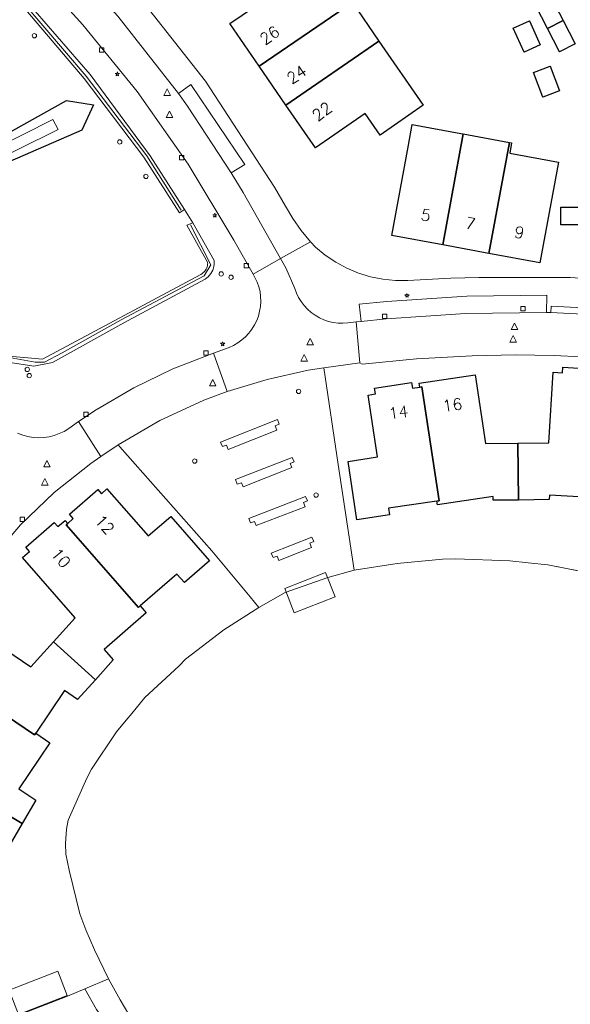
# Model space of a CAD drawing. Header units: metres. Extents: x 105376 to 107446, y 444190 to 447356.
# Tile 44 of 90: x 106998 to 107062, y 446053 to 446166. Entities that reach past the tile are written whole.
import ezdxf
from ezdxf.enums import TextEntityAlignment as Align

# ---------------------------------------------------------------- set-up
doc = ezdxf.new("R2010")
doc.units = ezdxf.units.M
doc.header["$MEASUREMENT"] = 0
for name, color, linetype, lineweight in [('begroeid terreindeel kenmerkpunt', 3, 'Continuous', 0), ('huisnummerreeks BGT', 7, 'Continuous', 0), ('kunstwerkdeel plus 1 vlak', 4, 'Continuous', 0), ('onbegroeid terreindeel vlak', 5, 'Continuous', 0), ('ondersteunend waterdeel vlak', 4, 'Continuous', 0), ('pand vlak gecombineerd BAG en BGT', 1, 'Continuous', 30), ('s_boom', 7, 'Continuous', 0), ('s_lantaarnpaal_lichtmast', 7, 'Continuous', 0), ('s_rioolput', 7, 'Continuous', 0), ('s_speelwerktuig groot', 62, 'Continuous', 30), ('s_straatkolk_trottoirkolk', 7, 'Continuous', 0), ('s_verkeersbordpaal', 7, 'Continuous', 0), ('scheiding lijn', 7, 'Continuous', 0), ('scheiding lijn - uitbreiding populatie', 7, 'Continuous', 0), ('vegetatieobject lijn', 5, 'Continuous', 0), ('waterdeel vlak', 4, 'Continuous', 0), ('wegdeel vlak', 2, 'Continuous', 0)]:
    doc.layers.add(name, color=color, linetype=linetype, lineweight=lineweight)
doc.styles.get("Standard").update_dxf_attribs({"font": 'romans.shx'})

msp = doc.modelspace()

# ---------------------------------------------------------------- linework, layer by layer
at = {"layer": 'begroeid terreindeel kenmerkpunt', "flags": 128}
for points in [[(106999.04, 446173), (107005.66, 446165.67), (107011.87, 446158), (107017.73, 446149.64), (107023.01, 446140.9), (107025.2, 446137.01), (107025.69, 446136.1), (107025.87, 446135.56), (107026, 446135.01), (107026.07, 446134.44), (107026.09, 446133.88), (107026.06, 446133.31), (107025.96, 446132.75), (107025.82, 446132.2), (107025.62, 446131.67), (107025.37, 446131.17), (107025.07, 446130.68), (107024.72, 446130.23), (107024.33, 446129.82), (107023.91, 446129.45), (107023.44, 446129.12), (107022.95, 446128.83), (107022.44, 446128.6), (107020.64, 446127.95), (107015.99, 446126.13), (107011.49, 446123.95), (107007.18, 446121.42), (107005.15, 446120.07), (107004.02, 446119.27), (107003.49, 446118.95), (107002.94, 446118.69), (107002.36, 446118.48), (107001.77, 446118.33), (107001.16, 446118.24), (107000.55, 446118.22), (106999.93, 446118.25), (106999.33, 446118.35), (106998.74, 446118.51), (106998.16, 446118.73)], [(106997.3, 446126.87), (107000.01, 446126.43), (107002.18, 446126.86), (107010.36, 446131.43), (107019.7, 446136.43), (107019.88, 446136.57), (107020.05, 446136.72), (107020.21, 446136.89), (107020.35, 446137.07), (107020.47, 446137.26), (107020.57, 446137.47), (107020.64, 446137.68), (107020.7, 446137.91), (107020.74, 446138.13), (107020.75, 446138.36), (107020.74, 446138.59), (107018.27, 446142.92), (107017.32, 446144.45), (107013.39, 446150.61), (107006.5, 446159.94), (106998.92, 446168.73)], [(106998.92, 446168.73), (107006.5, 446159.94), (107013.39, 446150.61), (107017.32, 446144.45), (107016.74, 446144.05), (107012.66, 446150.44), (107005.8, 446159.49), (106998.45, 446168.14)], [(106998.92, 446168.73), (107006.5, 446159.94), (107013.39, 446150.61), (107017.32, 446144.45), (107016.74, 446144.05), (107012.66, 446150.44), (107005.8, 446159.49), (106998.45, 446168.14)], [(106998.45, 446168.14), (107005.8, 446159.49), (107012.66, 446150.44), (107016.74, 446144.05), (107017.32, 446144.45), (107018.27, 446142.92), (107017.61, 446142.64), (107019.99, 446138.31), (107019.98, 446138.16), (107019.96, 446138.01), (107019.93, 446137.87), (107019.88, 446137.73), (107019.81, 446137.6), (107019.74, 446137.48), (107019.65, 446137.36), (107019.55, 446137.25), (107019.45, 446137.15), (107019.33, 446137.06), (107019.21, 446136.99), (107001.02, 446127.26), (106997.18, 446127.59)], [(106997.18, 446127.59), (107001.02, 446127.26), (107019.21, 446136.99), (107019.33, 446137.06), (107019.45, 446137.15), (107019.55, 446137.25), (107019.65, 446137.36), (107019.74, 446137.48), (107019.81, 446137.6), (107019.88, 446137.73), (107019.93, 446137.87), (107019.96, 446138.01), (107019.98, 446138.16), (107019.99, 446138.31), (107017.61, 446142.64), (107018.27, 446142.92), (107020.74, 446138.59), (107020.75, 446138.36), (107020.74, 446138.13), (107020.7, 446137.91), (107020.64, 446137.68), (107020.57, 446137.47), (107020.47, 446137.26), (107020.35, 446137.07), (107020.21, 446136.89), (107020.05, 446136.72), (107019.88, 446136.57), (107019.7, 446136.43), (107010.36, 446131.43), (107002.18, 446126.86), (107000.01, 446126.43), (106997.3, 446126.87)], [(106997.18, 446127.59), (107001.02, 446127.26), (107019.21, 446136.99), (107019.33, 446137.06), (107019.45, 446137.15), (107019.55, 446137.25), (107019.65, 446137.36), (107019.74, 446137.48), (107019.81, 446137.6), (107019.88, 446137.73), (107019.93, 446137.87), (107019.96, 446138.01), (107019.98, 446138.16), (107019.99, 446138.31), (107017.61, 446142.64), (107018.27, 446142.92), (107020.74, 446138.59), (107020.75, 446138.36), (107020.74, 446138.13), (107020.7, 446137.91), (107020.64, 446137.68), (107020.57, 446137.47), (107020.47, 446137.26), (107020.35, 446137.07), (107020.21, 446136.89), (107020.05, 446136.72), (107019.88, 446136.57), (107019.7, 446136.43), (107010.36, 446131.43), (107002.18, 446126.86), (107000.01, 446126.43), (106997.3, 446126.87)]]:
    msp.add_lwpolyline(points, dxfattribs=at)
for points in [[(106989.11, 446146.84), (107002.82, 446153.62), (107002.2, 446154.78), (106988.69, 446147.97), (106987.19, 446147.7), (106986.98, 446147.08), (106987.41, 446146.23), (106987.84, 446145.87), (106988.6, 446146.21)], [(107022.22, 446123.52), (107026.84, 446124.91), (107031.54, 446125.99), (107033.35, 446126.25), (107034.99, 446115.15), (107036.82, 446102.99), (107033.78, 446102.15), (107028.9, 446100.42), (107025.88, 446098.7), (107024.88, 446099.92), (107020.48, 446105.22), (107009.88, 446117.16), (107009.7, 446117.4), (107014.5, 446120.18), (107019.54, 446122.52)], [(107027.75, 446119.59), (107028.21, 446119.79), (107028, 446120.31), (107021.48, 446117.72), (107021.69, 446117.21), (107022.17, 446117.38), (107022.35, 446116.88), (107027.94, 446119.09)], [(107029.46, 446115.24), (107029.93, 446115.43), (107029.71, 446115.95), (107023.19, 446113.4), (107023.39, 446112.88), (107023.88, 446113.05), (107024.05, 446112.58), (107029.65, 446114.78)], [(107024.7, 446108.95), (107024.9, 446108.43), (107025.38, 446108.6), (107025.55, 446108.12), (107031.18, 446110.29), (107030.99, 446110.77), (107031.46, 446110.96), (107031.24, 446111.48)], [(107027.3, 446104.97), (107027.5, 446104.45), (107027.99, 446104.61), (107028.17, 446104.12), (107031.91, 446105.59), (107031.72, 446106.09), (107032.18, 446106.28), (107031.96, 446106.8)], [(106992.8, 446050.09), (106993.54, 446051.03), (106996.39, 446051.15), (106998.24, 446051.87), (107003.88, 446054.07), (107005.89, 446054.91), (107007.2, 446052.52), (107011.78, 446046.08), (107017.14, 446040.59), (107020.06, 446038.29), (107023.9, 446035.44), (107026.23, 446034.33), (107025.68, 446034.46), (107023.25, 446035.1), (107019.85, 446036.13), (107016.09, 446037.44), (107013.3, 446038.53), (107009.98, 446039.93), (107006.06, 446041.84), (107003.41, 446043.25), (106998.85, 446045.92), (106996.57, 446047.41), (106995.22, 446048.31), (106992.78, 446050.06)], [(106992.8, 446050.09), (106993.54, 446051.03), (106996.39, 446051.15), (106998.24, 446051.87), (107003.88, 446054.07), (107005.89, 446054.91), (107007.2, 446052.52), (107011.78, 446046.08), (107017.14, 446040.59), (107020.06, 446038.29), (107023.9, 446035.44), (107026.23, 446034.33), (107025.68, 446034.46), (107023.25, 446035.1), (107019.85, 446036.13), (107016.09, 446037.44), (107013.3, 446038.53), (107009.98, 446039.93), (107006.06, 446041.84), (107003.41, 446043.25), (106998.85, 446045.92), (106996.57, 446047.41), (106995.22, 446048.31), (106992.78, 446050.06)]]:
    msp.add_lwpolyline(points, close=True, dxfattribs=at)
at = {"layer": 'kunstwerkdeel plus 1 vlak', "flags": 128}
msp.add_lwpolyline([(107033.52, 446102.74), (107034.62, 446099.92), (107029.94, 446098.09), (107028.85, 446100.88)], close=True, dxfattribs=at)
msp.add_lwpolyline([(107033.52, 446102.74), (107034.62, 446099.92), (107029.94, 446098.09), (107028.85, 446100.88)], close=True, dxfattribs=at)
at = {"layer": 'onbegroeid terreindeel vlak', "flags": 128}
for points in [[(107024.32, 446183.66), (107020.68, 446187.64), (107014.36, 446194.53), (107010.22, 446190.17), (107012.24, 446187.97), (107007.11, 446183.27), (107011.13, 446178.89), (107014.78, 446174.9), (107018.8, 446170.52), (107023.92, 446175.21), (107026.32, 446172.63), (107028.3, 446169.75), (107022.55, 446165.8), (107025.92, 446160.89), (107028.98, 446156.44), (107032.36, 446151.52), (107038.1, 446155.47), (107039.79, 446152.99), (107044.74, 446156.41), (107039.67, 446163.78), (107036.61, 446168.23), (107031.01, 446176.37)], [(107062.21, 446163.46), (107060.83, 446166.16), (107059.46, 446168.84), (107057.64, 446167.92), (107059.01, 446165.24), (107060.39, 446162.55)], [(107056.95, 446166.12), (107055.09, 446165.29), (107056.33, 446162.51), (107058.19, 446163.35)], [(107059.32, 446160.92), (107057.43, 446160.18), (107058.51, 446157.36), (107060.41, 446158.09)], [(106988.6, 446146.21), (106987.84, 446145.87), (106987.41, 446146.23), (106986.98, 446147.08), (106987.19, 446147.7), (106988.69, 446147.97), (107002.2, 446154.78), (107002.82, 446153.62), (106989.11, 446146.84)], [(106988.6, 446146.21), (106987.84, 446145.87), (106987.41, 446146.23), (106986.98, 446147.08), (106987.19, 446147.7), (106988.69, 446147.97), (107002.2, 446154.78), (107002.82, 446153.62), (106989.11, 446146.84)], [(107049.35, 446153.12), (107049.09, 446153.16), (107043.49, 446154.2), (107043.05, 446151.84), (107041.13, 446141.47), (107046.99, 446140.38), (107052.3, 446139.4), (107058.16, 446138.31), (107060.28, 446149.88), (107054.69, 446150.9), (107054.91, 446152.09), (107054.65, 446152.13)], [(107060.54, 446142.66), (107063.6, 446142.67), (107063.59, 446144.71), (107060.56, 446144.7)]]:
    msp.add_lwpolyline(points, close=True, dxfattribs=at)
for points in [[(107072.06, 446135.95), (107061.62, 446136.64), (107051.15, 446136.62), (107047.92, 446136.54), (107043, 446136.3), (107041.55, 446136.3), (107040.11, 446136.44), (107038.69, 446136.72), (107037.31, 446137.14), (107035.97, 446137.7), (107034.7, 446138.38), (107033.5, 446139.18), (107032.38, 446140.1), (107031.8, 446140.74), (107030.74, 446142.04), (107029.79, 446143.4), (107028.94, 446144.84), (107027.67, 446147), (107019.75, 446159.17), (107010.78, 446170.59)], [(107064.33, 446102.59), (107059.06, 446103.62), (107056.8, 446103.85), (107054.71, 446104.08), (107048.47, 446104.29), (107046.98, 446104.28), (107041.77, 446103.78), (107036.82, 446102.99), (107034.99, 446115.15), (107033.35, 446126.25), (107037.47, 446126.83), (107037.72, 446126.66), (107043.98, 446127.28), (107050.38, 446127.61), (107055.35, 446127.74), (107059.81, 446127.68), (107065.99, 446127.34)], [(107064.33, 446102.59), (107059.06, 446103.62), (107056.8, 446103.85), (107054.71, 446104.08), (107048.47, 446104.29), (107046.98, 446104.28), (107041.77, 446103.78), (107036.82, 446102.99), (107034.99, 446115.15), (107033.35, 446126.25), (107037.47, 446126.83), (107037.72, 446126.66), (107043.98, 446127.28), (107050.38, 446127.61), (107055.35, 446127.74), (107059.81, 446127.68), (107065.99, 446127.34)], [(107065.12, 446126.07), (107060.79, 446126.33), (107060.75, 446125.68), (107059.67, 446125.75), (107059.17, 446117.62), (107055.62, 446117.58), (107051.89, 446117.54), (107050.71, 446125.46), (107044.28, 446124.5), (107044.35, 446124.04), (107043.52, 446123.92), (107043.42, 446124.56), (107039.15, 446123.9), (107039.25, 446123.26), (107038.41, 446123.12), (107039.49, 446116.01), (107036.13, 446115.49), (107037.13, 446108.8), (107040.87, 446109.35), (107040.77, 446110.12), (107046.32, 446110.93), (107046.39, 446110.49), (107052.77, 446111.48), (107052.78, 446111.03), (107055.69, 446111.06), (107059.23, 446111.11), (107059.26, 446111.6), (107065.33, 446111.26)], [(107065.12, 446126.07), (107060.79, 446126.33), (107060.75, 446125.68), (107059.67, 446125.75), (107059.17, 446117.62), (107055.62, 446117.58), (107051.89, 446117.54), (107050.71, 446125.46), (107044.28, 446124.5), (107044.35, 446124.04), (107043.52, 446123.92), (107043.42, 446124.56), (107039.15, 446123.9), (107039.25, 446123.26), (107038.41, 446123.12), (107039.49, 446116.01), (107036.13, 446115.49), (107037.13, 446108.8), (107040.87, 446109.35), (107040.77, 446110.12), (107046.32, 446110.93), (107046.39, 446110.49), (107052.77, 446111.48), (107052.78, 446111.03), (107055.69, 446111.06), (107059.23, 446111.11), (107059.26, 446111.6), (107065.33, 446111.26)], [(106995, 446104.14), (106998.5, 446108.2), (107002.37, 446111.92), (107006.55, 446115.27), (107007.72, 446116.08), (107009.7, 446117.4), (107009.88, 446117.16), (107020.48, 446105.22), (107024.88, 446099.92), (107025.88, 446098.7), (107021.84, 446096.16), (107017.45, 446092.77), (107016.67, 446091.96), (107012.77, 446088.38), (107011.26, 446086.55), (107010.63, 446085.76), (107009.53, 446084.41), (107006.64, 446080.12), (107006.09, 446079.09), (107003.98, 446074.28), (107003.76, 446073.24), (107003.66, 446071.61), (107003.7, 446070.36), (107004.07, 446068.53), (107005.3, 446063.51), (107005.98, 446061.68), (107006.98, 446059.38), (107008.59, 446056.04), (107005.89, 446054.91), (107003.88, 446054.07), (106998.24, 446051.87)], [(106997.16, 446071.26), (106998.69, 446073.91), (107000.23, 446076.56), (106998.28, 446077.88), (107001.85, 446083.18), (107000.25, 446084.27), (107003.56, 446089.17), (107005.05, 446088.15), (107007.09, 446090.42), (107009.12, 446092.69), (107008.1, 446093.88), (107012.91, 446098.1), (107012.22, 446098.89), (107016.46, 446102.56), (107017.34, 446101.57), (107020.2, 446104.06), (107015.74, 446109.15), (107013.17, 446106.93), (107008.42, 446112.34), (107007.79, 446111.79), (107007.36, 446112.27), (107004.11, 446109.42), (107004.54, 446108.93), (107003.91, 446108.37), (107003.62, 446108.72), (107002.79, 446108), (107002.37, 446108.49), (106999.11, 446105.64), (106999.53, 446105.15), (106998.72, 446104.44), (107004.76, 446097.52), (107002.26, 446094.75), (106999.68, 446091.89), (106993.88, 446095.81)]]:
    msp.add_lwpolyline(points, dxfattribs=at)
at = {"layer": 'ondersteunend waterdeel vlak', "flags": 128}
msp.add_lwpolyline([(107007.2, 446052.52), (107005.89, 446054.91), (107008.59, 446056.04), (107009.92, 446053.62), (107010.93, 446051.94)], dxfattribs=at)
msp.add_lwpolyline([(107007.2, 446052.52), (107005.89, 446054.91), (107008.59, 446056.04), (107009.92, 446053.62), (107010.93, 446051.94)], dxfattribs=at)
at = {"layer": 'pand vlak gecombineerd BAG en BGT', "flags": 128}
for points in [[(107026.32, 446172.63), (107031.01, 446176.37), (107036.61, 446168.23), (107025.92, 446160.89), (107022.55, 446165.8), (107028.3, 446169.75)], [(107026.32, 446172.63), (107031.01, 446176.37), (107036.61, 446168.23), (107025.92, 446160.89), (107022.55, 446165.8), (107028.3, 446169.75)], [(107059.01, 446165.24), (107057.64, 446167.92), (107059.46, 446168.84), (107060.83, 446166.16)], [(107059.01, 446165.24), (107057.64, 446167.92), (107059.46, 446168.84), (107060.83, 446166.16)], [(107039.67, 446163.78), (107028.98, 446156.44), (107025.92, 446160.89), (107036.61, 446168.23)], [(107039.67, 446163.78), (107028.98, 446156.44), (107025.92, 446160.89), (107036.61, 446168.23)], [(107056.95, 446166.12), (107058.19, 446163.35), (107056.33, 446162.51), (107055.09, 446165.29)], [(107056.95, 446166.12), (107058.19, 446163.35), (107056.33, 446162.51), (107055.09, 446165.29)], [(107060.83, 446166.16), (107062.21, 446163.46), (107060.39, 446162.55), (107059.01, 446165.24)], [(107060.83, 446166.16), (107062.21, 446163.46), (107060.39, 446162.55), (107059.01, 446165.24)], [(107039.67, 446163.78), (107044.74, 446156.41), (107039.79, 446152.99), (107038.1, 446155.47), (107032.36, 446151.52), (107028.98, 446156.44)], [(107039.67, 446163.78), (107044.74, 446156.41), (107039.79, 446152.99), (107038.1, 446155.47), (107032.36, 446151.52), (107028.98, 446156.44)], [(107059.32, 446160.92), (107060.41, 446158.09), (107058.51, 446157.36), (107057.43, 446160.18)], [(107059.32, 446160.92), (107060.41, 446158.09), (107058.51, 446157.36), (107057.43, 446160.18)], [(107046.99, 446140.38), (107041.13, 446141.47), (107043.05, 446151.84), (107043.49, 446154.2), (107049.09, 446153.16), (107049.35, 446153.12)], [(107046.99, 446140.38), (107041.13, 446141.47), (107043.05, 446151.84), (107043.49, 446154.2), (107049.09, 446153.16), (107049.35, 446153.12)], [(107054.65, 446152.13), (107052.3, 446139.4), (107046.99, 446140.38), (107049.35, 446153.12)], [(107054.65, 446152.13), (107052.3, 446139.4), (107046.99, 446140.38), (107049.35, 446153.12)], [(107060.28, 446149.88), (107058.16, 446138.31), (107052.3, 446139.4), (107054.65, 446152.13), (107054.91, 446152.09), (107054.69, 446150.9)], [(107060.28, 446149.88), (107058.16, 446138.31), (107052.3, 446139.4), (107054.65, 446152.13), (107054.91, 446152.09), (107054.69, 446150.9)], [(107060.54, 446142.66), (107060.56, 446144.7), (107063.59, 446144.71), (107063.6, 446142.67)], [(107060.54, 446142.66), (107060.56, 446144.7), (107063.59, 446144.71), (107063.6, 446142.67)], [(107059.67, 446125.75), (107060.75, 446125.68), (107060.79, 446126.33), (107065.12, 446126.07), (107065.07, 446125.42), (107066.14, 446125.36), (107066.11, 446124.91), (107065.87, 446124.93), (107065.13, 446112.12), (107065.38, 446112.11), (107065.33, 446111.26), (107059.26, 446111.6), (107059.23, 446111.11), (107055.69, 446111.06), (107055.62, 446117.58), (107059.17, 446117.62)], [(107059.67, 446125.75), (107060.75, 446125.68), (107060.79, 446126.33), (107065.12, 446126.07), (107065.07, 446125.42), (107066.14, 446125.36), (107066.11, 446124.91), (107065.87, 446124.93), (107065.13, 446112.12), (107065.38, 446112.11), (107065.33, 446111.26), (107059.26, 446111.6), (107059.23, 446111.11), (107055.69, 446111.06), (107055.62, 446117.58), (107059.17, 446117.62)], [(107044.59, 446124.08), (107044.35, 446124.04), (107044.28, 446124.5), (107050.71, 446125.46), (107051.89, 446117.54), (107055.62, 446117.58), (107055.69, 446111.06), (107052.78, 446111.03), (107052.77, 446111.48), (107046.39, 446110.49), (107046.32, 446110.93), (107046.57, 446110.97)], [(107044.59, 446124.08), (107044.35, 446124.04), (107044.28, 446124.5), (107050.71, 446125.46), (107051.89, 446117.54), (107055.62, 446117.58), (107055.69, 446111.06), (107052.78, 446111.03), (107052.77, 446111.48), (107046.39, 446110.49), (107046.32, 446110.93), (107046.57, 446110.97)], [(107046.57, 446110.97), (107046.32, 446110.93), (107040.77, 446110.12), (107040.87, 446109.35), (107037.13, 446108.8), (107036.13, 446115.49), (107039.49, 446116.01), (107038.41, 446123.12), (107039.25, 446123.26), (107039.15, 446123.9), (107043.42, 446124.56), (107043.52, 446123.92), (107044.35, 446124.04), (107044.59, 446124.08)], [(107046.57, 446110.97), (107046.32, 446110.93), (107040.77, 446110.12), (107040.87, 446109.35), (107037.13, 446108.8), (107036.13, 446115.49), (107039.49, 446116.01), (107038.41, 446123.12), (107039.25, 446123.26), (107039.15, 446123.9), (107043.42, 446124.56), (107043.52, 446123.92), (107044.35, 446124.04), (107044.59, 446124.08)], [(107020.2, 446104.06), (107017.34, 446101.57), (107016.46, 446102.56), (107012.22, 446098.89), (107012.04, 446098.72), (107003.72, 446108.21), (107003.91, 446108.37), (107004.54, 446108.93), (107004.11, 446109.42), (107007.36, 446112.27), (107007.79, 446111.79), (107008.42, 446112.34), (107013.17, 446106.93), (107015.74, 446109.15)], [(107020.2, 446104.06), (107017.34, 446101.57), (107016.46, 446102.56), (107012.22, 446098.89), (107012.04, 446098.72), (107003.72, 446108.21), (107003.91, 446108.37), (107004.54, 446108.93), (107004.11, 446109.42), (107007.36, 446112.27), (107007.79, 446111.79), (107008.42, 446112.34), (107013.17, 446106.93), (107015.74, 446109.15)], [(106998.72, 446104.44), (106999.53, 446105.15), (106999.11, 446105.64), (107002.37, 446108.49), (107002.79, 446108), (107003.62, 446108.72), (107003.91, 446108.37), (107003.72, 446108.21), (107012.04, 446098.72), (107012.22, 446098.89), (107012.91, 446098.1), (107008.1, 446093.88), (107009.12, 446092.69), (107007.09, 446090.42), (107002.26, 446094.75), (107004.76, 446097.52)], [(106998.72, 446104.44), (106999.53, 446105.15), (106999.11, 446105.64), (107002.37, 446108.49), (107002.79, 446108), (107003.62, 446108.72), (107003.91, 446108.37), (107003.72, 446108.21), (107012.04, 446098.72), (107012.22, 446098.89), (107012.91, 446098.1), (107008.1, 446093.88), (107009.12, 446092.69), (107007.09, 446090.42), (107002.26, 446094.75), (107004.76, 446097.52)], [(107000.11, 446084.07), (106990.39, 446090.64), (106993.88, 446095.81), (106999.68, 446091.89), (107002.26, 446094.75), (107007.09, 446090.42), (107005.05, 446088.15), (107003.56, 446089.17), (107000.25, 446084.27)], [(107000.11, 446084.07), (106990.39, 446090.64), (106993.88, 446095.81), (106999.68, 446091.89), (107002.26, 446094.75), (107007.09, 446090.42), (107005.05, 446088.15), (107003.56, 446089.17), (107000.25, 446084.27)], [(107000.25, 446084.27), (107001.85, 446083.18), (106998.28, 446077.88), (107000.23, 446076.56), (106998.69, 446073.91), (106993.01, 446077.25), (106994.64, 446080.22), (106987.27, 446085.2), (106990.62, 446090.17), (106990.25, 446090.43), (106990.39, 446090.64), (107000.11, 446084.07)], [(107000.25, 446084.27), (107001.85, 446083.18), (106998.28, 446077.88), (107000.23, 446076.56), (106998.69, 446073.91), (106993.01, 446077.25), (106994.64, 446080.22), (106987.27, 446085.2), (106990.62, 446090.17), (106990.25, 446090.43), (106990.39, 446090.64), (107000.11, 446084.07)], [(106982.54, 446071.66), (106982.65, 446071.88), (106985.32, 446077.27), (106991.37, 446074.28), (106993.01, 446077.25), (106998.69, 446073.91), (106997.16, 446071.26), (106994.43, 446065.76), (106994.32, 446065.53), (106992.54, 446066.42), (106992.65, 446066.65)], [(106982.54, 446071.66), (106982.65, 446071.88), (106985.32, 446077.27), (106991.37, 446074.28), (106993.01, 446077.25), (106998.69, 446073.91), (106997.16, 446071.26), (106994.43, 446065.76), (106994.32, 446065.53), (106992.54, 446066.42), (106992.65, 446066.65)]]:
    msp.add_lwpolyline(points, close=True, dxfattribs=at)
at = {"layer": 's_boom', "color": 251, "linetype": 'Continuous', "lineweight": 0, "flags": 128}
for points in [[(106999.83, 446164.4, 1), (107000.33, 446164.4, 1)], [(107009.63, 446152.2, 1), (107010.13, 446152.2, 1)], [(107012.64, 446148.24, 1), (107013.14, 446148.24, 1)], [(107021.29, 446137.03, 1), (107021.79, 446137.03, 1)], [(106999.02, 446126.06, 1), (106999.52, 446126.06, 1)], [(107030.18, 446123.54, 1), (107030.68, 446123.54, 1)], [(107018.25, 446115.53, 1), (107018.75, 446115.53, 1)], [(107032.2, 446111.63, 1), (107032.7, 446111.63, 1)]]:
    msp.add_lwpolyline(points, format="xyb", close=True, dxfattribs=at)
at = {"layer": 's_lantaarnpaal_lichtmast', "color": 7, "linetype": 'Continuous', "lineweight": 0, "flags": 128}
for points in [[(107009.56, 446160.08), (107009.38, 446160.08), (107009.53, 446159.97), (107009.47, 446159.8), (107009.62, 446159.91), (107009.76, 446159.8), (107009.71, 446159.97), (107009.85, 446160.08), (107009.67, 446160.08), (107009.62, 446160.25)], [(107020.75, 446143.84), (107020.57, 446143.84), (107020.72, 446143.74), (107020.66, 446143.56), (107020.81, 446143.67), (107020.96, 446143.56), (107020.9, 446143.74), (107021.05, 446143.84), (107020.87, 446143.84), (107020.81, 446144.02)], [(107042.83, 446134.63), (107042.65, 446134.63), (107042.79, 446134.52), (107042.74, 446134.35), (107042.88, 446134.46), (107043.03, 446134.35), (107042.98, 446134.52), (107043.12, 446134.63), (107042.94, 446134.63), (107042.88, 446134.8)], [(107021.66, 446129.07), (107021.48, 446129.07), (107021.62, 446128.96), (107021.57, 446128.79), (107021.71, 446128.9), (107021.86, 446128.79), (107021.8, 446128.96), (107021.95, 446129.07), (107021.77, 446129.07), (107021.71, 446129.24)]]:
    msp.add_lwpolyline(points, close=True, dxfattribs=at)
at = {"layer": 's_rioolput', "color": 7, "linetype": 'Continuous', "lineweight": 0, "flags": 128}
for points in [[(107014.96, 446157.55), (107015.71, 446157.55), (107015.34, 446158.3)], [(107015.22, 446155), (107015.97, 446155), (107015.6, 446155.75)], [(107054.85, 446130.64), (107055.6, 446130.64), (107055.22, 446131.39)], [(107031.39, 446128.88), (107032.14, 446128.88), (107031.77, 446129.63)], [(107054.7, 446129.21), (107055.45, 446129.21), (107055.07, 446129.96)], [(107030.7, 446127.02), (107031.45, 446127.02), (107031.08, 446127.77)], [(107020.19, 446124.17), (107020.94, 446124.17), (107020.57, 446124.92)], [(107001.16, 446114.87), (107001.91, 446114.87), (107001.53, 446115.62)], [(107000.9, 446112.77), (107001.65, 446112.77), (107001.28, 446113.52)]]:
    msp.add_lwpolyline(points, close=True, dxfattribs=at)
at = {"layer": 's_speelwerktuig groot', "flags": 128}
msp.add_lwpolyline([(106987.82, 446145.84), (106984.94, 446145.41), (106986.88, 446147.53), (107003.79, 446156.97), (107006.87, 446156.45), (107005.52, 446153.54)], close=True, dxfattribs=at)
at = {"layer": 's_straatkolk_trottoirkolk', "color": 7, "linetype": 'Continuous', "lineweight": 0, "flags": 128}
for points in [[(107007.56, 446163.02), (107008.06, 446163.02), (107008.06, 446162.52), (107007.56, 446162.52)], [(107016.75, 446150.63), (107017.25, 446150.63), (107017.25, 446150.13), (107016.75, 446150.13)], [(107024.17, 446138.22), (107024.67, 446138.22), (107024.67, 446137.72), (107024.17, 446137.72)], [(107055.96, 446133.29), (107056.46, 446133.29), (107056.46, 446132.79), (107055.96, 446132.79)], [(107040.07, 446132.43), (107040.57, 446132.43), (107040.57, 446131.93), (107040.07, 446131.93)], [(107019.55, 446128.22), (107020.05, 446128.22), (107020.05, 446127.72), (107019.55, 446127.72)], [(107005.77, 446121.17), (107006.27, 446121.17), (107006.27, 446120.67), (107005.77, 446120.67)], [(106998.43, 446109.1), (106998.93, 446109.1), (106998.93, 446108.6), (106998.43, 446108.6)]]:
    msp.add_lwpolyline(points, close=True, dxfattribs=at)
at = {"layer": 's_verkeersbordpaal', "color": 7, "linetype": 'Continuous', "lineweight": 0, "flags": 128}
for points in [[(107022.42, 446136.66, 1), (107022.92, 446136.66, 1)], [(106999.25, 446125.35, 1), (106999.75, 446125.35, 1)]]:
    msp.add_lwpolyline(points, format="xyb", close=True, dxfattribs=at)
at = {"layer": 'scheiding lijn'}
for p, q in [((107034.99, 446115.15), (107033.35, 446126.25)), ((107036.82, 446102.99), (107034.99, 446115.15)), ((107046.98, 446104.28), (107041.77, 446103.78)), ((107046.98, 446104.28), (107048.47, 446104.29)), ((107054.71, 446104.08), (107048.47, 446104.29)), ((107041.77, 446103.78), (107036.82, 446102.99)), ((107054.71, 446104.08), (107056.8, 446103.85)), ((107056.8, 446103.85), (107059.06, 446103.62)), ((107064.33, 446102.59), (107059.06, 446103.62)), ((107033.78, 446102.15), (107028.9, 446100.42)), ((107036.82, 446102.99), (107033.78, 446102.15)), ((107028.9, 446100.42), (107025.88, 446098.7)), ((107025.88, 446098.7), (107021.84, 446096.16)), ((107021.84, 446096.16), (107017.45, 446092.77)), ((107016.67, 446091.96), (107012.77, 446088.38)), ((107017.45, 446092.77), (107016.67, 446091.96)), ((107012.77, 446088.38), (107011.26, 446086.55)), ((107011.26, 446086.55), (107010.63, 446085.76)), ((107010.63, 446085.76), (107009.53, 446084.41)), ((107009.53, 446084.41), (107006.64, 446080.12)), ((107006.64, 446080.12), (107006.09, 446079.09)), ((107006.09, 446079.09), (107003.98, 446074.28)), ((107004.07, 446068.53), (107005.3, 446063.51)), ((107006.98, 446059.38), (107008.59, 446056.04)), ((107008.59, 446056.04), (107009.92, 446053.62)), ((107009.92, 446053.62), (107010.93, 446051.94))]:
    msp.add_line(p, q, dxfattribs=at)
at = {"layer": 'scheiding lijn', "flags": 128}
for points in [[(107003.98, 446074.28), (107003.76, 446073.24), (107003.66, 446071.61), (107003.7, 446070.36), (107004.07, 446068.53)], [(107005.3, 446063.51), (107005.98, 446061.68), (107006.98, 446059.38)]]:
    msp.add_lwpolyline(points, dxfattribs=at)
at = {"layer": 'scheiding lijn - uitbreiding populatie', "flags": 128}
msp.add_lwpolyline([(106997.2, 446054.75), (106998.27, 446051.94), (107003.84, 446054.14), (107002.76, 446056.94)], close=True, dxfattribs=at)
at = {"layer": 'vegetatieobject lijn'}
for p, q in [((107020.48, 446105.22), (107009.88, 446117.16)), ((107024.88, 446099.92), (107020.48, 446105.22))]:
    msp.add_line(p, q, dxfattribs=at)
at = {"layer": 'vegetatieobject lijn', "flags": 128}
for points in [[(106984.03, 446163.94), (106992.14, 446172.77), (106993.62, 446173.16), (106994.31, 446172.85), (106998.57, 446168.52), (107006.04, 446159.77), (107013.01, 446150.61), (107016.95, 446144.35)], [(106995.16, 446130.97), (106996.79, 446127.53), (107000.17, 446126.88), (107001.24, 446126.9), (107003.27, 446127.97), (107010.05, 446131.75), (107019.6, 446136.82), (107020.34, 446138.08), (107018.01, 446142.69)]]:
    msp.add_lwpolyline(points, dxfattribs=at)
at = {"layer": 'waterdeel vlak', "flags": 128}
msp.add_lwpolyline([(107010.93, 446051.94), (107009.92, 446053.62), (107008.59, 446056.04), (107006.98, 446059.38), (107005.98, 446061.68), (107005.3, 446063.51), (107004.07, 446068.53), (107003.7, 446070.36), (107003.66, 446071.61), (107003.76, 446073.24), (107003.98, 446074.28), (107006.09, 446079.09), (107006.64, 446080.12), (107009.53, 446084.41), (107010.63, 446085.76), (107011.26, 446086.55), (107012.77, 446088.38), (107016.67, 446091.96), (107017.45, 446092.77), (107021.84, 446096.16), (107025.88, 446098.7), (107028.9, 446100.42), (107033.78, 446102.15), (107036.82, 446102.99), (107041.77, 446103.78), (107046.98, 446104.28), (107048.47, 446104.29), (107054.71, 446104.08), (107056.8, 446103.85), (107059.06, 446103.62), (107064.33, 446102.59)], dxfattribs=at)
msp.add_lwpolyline([(107010.93, 446051.94), (107009.92, 446053.62), (107008.59, 446056.04), (107006.98, 446059.38), (107005.98, 446061.68), (107005.3, 446063.51), (107004.07, 446068.53), (107003.7, 446070.36), (107003.66, 446071.61), (107003.76, 446073.24), (107003.98, 446074.28), (107006.09, 446079.09), (107006.64, 446080.12), (107009.53, 446084.41), (107010.63, 446085.76), (107011.26, 446086.55), (107012.77, 446088.38), (107016.67, 446091.96), (107017.45, 446092.77), (107021.84, 446096.16), (107025.88, 446098.7), (107028.9, 446100.42), (107033.78, 446102.15), (107036.82, 446102.99), (107041.77, 446103.78), (107046.98, 446104.28), (107048.47, 446104.29), (107054.71, 446104.08), (107056.8, 446103.85), (107059.06, 446103.62), (107064.33, 446102.59)], dxfattribs=at)
at = {"layer": 'wegdeel vlak', "flags": 128}
for points in [[(107001.49, 446175.6), (107002.44, 446174.6), (107004, 446172.98), (107009.65, 446166.65), (107016.65, 446157.78), (107017.68, 446156.33), (107022.7, 446148.65), (107024.07, 446146.39), (107028.37, 446138.8), (107025.2, 446137.01), (107023.01, 446140.9), (107017.73, 446149.64), (107011.87, 446158), (107005.66, 446165.67), (106999.04, 446173)], [(107001.49, 446175.6), (107002.44, 446174.6), (107004, 446172.98), (107009.65, 446166.65), (107016.65, 446157.78), (107017.68, 446156.33), (107022.7, 446148.65), (107024.07, 446146.39), (107028.37, 446138.8), (107025.2, 446137.01), (107023.01, 446140.9), (107017.73, 446149.64), (107011.87, 446158), (107005.66, 446165.67), (106999.04, 446173)], [(107017.68, 446156.33), (107016.65, 446157.78), (107018.06, 446158.8), (107024.24, 446149.62), (107022.7, 446148.65)], [(107017.68, 446156.33), (107016.65, 446157.78), (107018.06, 446158.8), (107024.24, 446149.62), (107022.7, 446148.65)], [(107036.09, 446131.42), (107037.05, 446131.52), (107037.47, 446126.83), (107033.35, 446126.25), (107031.54, 446125.99), (107026.84, 446124.91), (107022.22, 446123.52), (107020.64, 446127.95), (107022.44, 446128.6), (107022.95, 446128.83), (107023.44, 446129.12), (107023.91, 446129.45), (107024.33, 446129.82), (107024.72, 446130.23), (107025.07, 446130.68), (107025.37, 446131.17), (107025.62, 446131.67), (107025.82, 446132.2), (107025.96, 446132.75), (107026.06, 446133.31), (107026.09, 446133.88), (107026.07, 446134.44), (107026, 446135.01), (107025.87, 446135.56), (107025.69, 446136.1), (107025.2, 446137.01), (107028.37, 446138.8), (107028.96, 446137.73), (107030.01, 446135.36), (107030.2, 446134.83), (107030.44, 446134.33), (107030.74, 446133.85), (107031.07, 446133.4), (107031.46, 446132.98), (107031.88, 446132.61), (107032.33, 446132.28), (107032.82, 446132), (107033.33, 446131.77), (107033.86, 446131.59), (107034.41, 446131.46), (107034.97, 446131.39), (107035.53, 446131.38)], [(107036.09, 446131.42), (107037.05, 446131.52), (107037.47, 446126.83), (107033.35, 446126.25), (107031.54, 446125.99), (107026.84, 446124.91), (107022.22, 446123.52), (107020.64, 446127.95), (107022.44, 446128.6), (107022.95, 446128.83), (107023.44, 446129.12), (107023.91, 446129.45), (107024.33, 446129.82), (107024.72, 446130.23), (107025.07, 446130.68), (107025.37, 446131.17), (107025.62, 446131.67), (107025.82, 446132.2), (107025.96, 446132.75), (107026.06, 446133.31), (107026.09, 446133.88), (107026.07, 446134.44), (107026, 446135.01), (107025.87, 446135.56), (107025.69, 446136.1), (107025.2, 446137.01), (107028.37, 446138.8), (107028.96, 446137.73), (107030.01, 446135.36), (107030.2, 446134.83), (107030.44, 446134.33), (107030.74, 446133.85), (107031.07, 446133.4), (107031.46, 446132.98), (107031.88, 446132.61), (107032.33, 446132.28), (107032.82, 446132), (107033.33, 446131.77), (107033.86, 446131.59), (107034.41, 446131.46), (107034.97, 446131.39), (107035.53, 446131.38)], [(107049.62, 446132.49), (107040.48, 446131.86), (107037.62, 446131.58), (107037.41, 446133.56), (107040.58, 446133.88), (107049.76, 446134.5), (107058.96, 446134.59), (107058.91, 446132.59)], [(107049.62, 446132.49), (107040.48, 446131.86), (107037.62, 446131.58), (107037.41, 446133.56), (107040.58, 446133.88), (107049.76, 446134.5), (107058.96, 446134.59), (107058.91, 446132.59)], [(107058.91, 446132.59), (107059.41, 446132.6), (107068.93, 446132.1), (107069.44, 446132.06), (107074.95, 446131.45), (107084.68, 446130.48), (107089.77, 446130.06), (107090.43, 446130.04), (107089.99, 446125.18), (107085.91, 446125.48), (107076.02, 446126.44), (107072.14, 446126.85), (107065.99, 446127.34), (107059.81, 446127.68), (107055.35, 446127.74), (107050.38, 446127.61), (107043.98, 446127.28), (107037.72, 446126.66), (107037.47, 446126.83), (107037.05, 446131.52), (107037.62, 446131.58), (107040.48, 446131.86), (107049.62, 446132.49)], [(107058.91, 446132.59), (107059.41, 446132.6), (107068.93, 446132.1), (107069.44, 446132.06), (107074.95, 446131.45), (107084.68, 446130.48), (107089.77, 446130.06), (107090.43, 446130.04), (107089.99, 446125.18), (107085.91, 446125.48), (107076.02, 446126.44), (107072.14, 446126.85), (107065.99, 446127.34), (107059.81, 446127.68), (107055.35, 446127.74), (107050.38, 446127.61), (107043.98, 446127.28), (107037.72, 446126.66), (107037.47, 446126.83), (107037.05, 446131.52), (107037.62, 446131.58), (107040.48, 446131.86), (107049.62, 446132.49)], [(107059.44, 446133.34), (107068.99, 446132.85), (107068.93, 446132.1), (107059.41, 446132.6)], [(107059.44, 446133.34), (107068.99, 446132.85), (107068.93, 446132.1), (107059.41, 446132.6)], [(107007.18, 446121.42), (107011.49, 446123.95), (107015.99, 446126.13), (107020.64, 446127.95), (107022.22, 446123.52), (107019.54, 446122.52), (107014.5, 446120.18), (107009.7, 446117.4), (107007.72, 446116.08), (107005.15, 446120.07)], [(107007.18, 446121.42), (107011.49, 446123.95), (107015.99, 446126.13), (107020.64, 446127.95), (107022.22, 446123.52), (107019.54, 446122.52), (107014.5, 446120.18), (107009.7, 446117.4), (107007.72, 446116.08), (107005.15, 446120.07)], [(107027.94, 446119.09), (107022.35, 446116.88), (107022.17, 446117.38), (107021.69, 446117.21), (107021.48, 446117.72), (107028, 446120.31), (107028.21, 446119.79), (107027.75, 446119.59)], [(107027.94, 446119.09), (107022.35, 446116.88), (107022.17, 446117.38), (107021.69, 446117.21), (107021.48, 446117.72), (107028, 446120.31), (107028.21, 446119.79), (107027.75, 446119.59)], [(107029.65, 446114.78), (107024.05, 446112.58), (107023.88, 446113.05), (107023.39, 446112.88), (107023.19, 446113.4), (107029.71, 446115.95), (107029.93, 446115.43), (107029.46, 446115.24)], [(107029.65, 446114.78), (107024.05, 446112.58), (107023.88, 446113.05), (107023.39, 446112.88), (107023.19, 446113.4), (107029.71, 446115.95), (107029.93, 446115.43), (107029.46, 446115.24)], [(107031.24, 446111.48), (107031.46, 446110.96), (107030.99, 446110.77), (107031.18, 446110.29), (107025.55, 446108.12), (107025.38, 446108.6), (107024.9, 446108.43), (107024.7, 446108.95)], [(107031.24, 446111.48), (107031.46, 446110.96), (107030.99, 446110.77), (107031.18, 446110.29), (107025.55, 446108.12), (107025.38, 446108.6), (107024.9, 446108.43), (107024.7, 446108.95)], [(107031.96, 446106.8), (107032.18, 446106.28), (107031.72, 446106.09), (107031.91, 446105.59), (107028.17, 446104.12), (107027.99, 446104.61), (107027.5, 446104.45), (107027.3, 446104.97)], [(107031.96, 446106.8), (107032.18, 446106.28), (107031.72, 446106.09), (107031.91, 446105.59), (107028.17, 446104.12), (107027.99, 446104.61), (107027.5, 446104.45), (107027.3, 446104.97)]]:
    msp.add_lwpolyline(points, close=True, dxfattribs=at)
for points in [[(107010.78, 446170.59), (107019.75, 446159.17), (107027.67, 446147), (107028.94, 446144.84), (107029.79, 446143.4), (107030.74, 446142.04), (107031.8, 446140.74), (107028.37, 446138.8), (107024.07, 446146.39), (107022.7, 446148.65), (107024.24, 446149.62), (107018.06, 446158.8), (107016.65, 446157.78), (107009.65, 446166.65)], [(107010.78, 446170.59), (107019.75, 446159.17), (107027.67, 446147), (107028.94, 446144.84), (107029.79, 446143.4), (107030.74, 446142.04), (107031.8, 446140.74), (107028.37, 446138.8), (107024.07, 446146.39), (107022.7, 446148.65), (107024.24, 446149.62), (107018.06, 446158.8), (107016.65, 446157.78), (107009.65, 446166.65)], [(107068.99, 446132.85), (107059.44, 446133.34), (107059.41, 446132.6), (107058.91, 446132.59), (107058.96, 446134.59), (107049.76, 446134.5), (107040.58, 446133.88), (107037.41, 446133.56), (107037.62, 446131.58), (107037.05, 446131.52), (107036.09, 446131.42), (107035.53, 446131.38), (107034.97, 446131.39), (107034.41, 446131.46), (107033.86, 446131.59), (107033.33, 446131.77), (107032.82, 446132), (107032.33, 446132.28), (107031.88, 446132.61), (107031.46, 446132.98), (107031.07, 446133.4), (107030.74, 446133.85), (107030.44, 446134.33), (107030.2, 446134.83), (107030.01, 446135.36), (107028.96, 446137.73), (107028.37, 446138.8), (107031.8, 446140.74), (107032.38, 446140.1), (107033.5, 446139.18), (107034.7, 446138.38), (107035.97, 446137.7), (107037.31, 446137.14), (107038.69, 446136.72), (107040.11, 446136.44), (107041.55, 446136.3), (107043, 446136.3), (107047.92, 446136.54), (107051.15, 446136.62), (107061.62, 446136.64), (107072.06, 446135.95)], [(107068.99, 446132.85), (107059.44, 446133.34), (107059.41, 446132.6), (107058.91, 446132.59), (107058.96, 446134.59), (107049.76, 446134.5), (107040.58, 446133.88), (107037.41, 446133.56), (107037.62, 446131.58), (107037.05, 446131.52), (107036.09, 446131.42), (107035.53, 446131.38), (107034.97, 446131.39), (107034.41, 446131.46), (107033.86, 446131.59), (107033.33, 446131.77), (107032.82, 446132), (107032.33, 446132.28), (107031.88, 446132.61), (107031.46, 446132.98), (107031.07, 446133.4), (107030.74, 446133.85), (107030.44, 446134.33), (107030.2, 446134.83), (107030.01, 446135.36), (107028.96, 446137.73), (107028.37, 446138.8), (107031.8, 446140.74), (107032.38, 446140.1), (107033.5, 446139.18), (107034.7, 446138.38), (107035.97, 446137.7), (107037.31, 446137.14), (107038.69, 446136.72), (107040.11, 446136.44), (107041.55, 446136.3), (107043, 446136.3), (107047.92, 446136.54), (107051.15, 446136.62), (107061.62, 446136.64), (107072.06, 446135.95)], [(106998.16, 446118.73), (106998.74, 446118.51), (106999.33, 446118.35), (106999.93, 446118.25), (107000.55, 446118.22), (107001.16, 446118.24), (107001.77, 446118.33), (107002.36, 446118.48), (107002.94, 446118.69), (107003.49, 446118.95), (107004.02, 446119.27), (107005.15, 446120.07), (107007.72, 446116.08), (107006.55, 446115.27), (107002.37, 446111.92), (106998.5, 446108.2), (106995, 446104.14)], [(106998.16, 446118.73), (106998.74, 446118.51), (106999.33, 446118.35), (106999.93, 446118.25), (107000.55, 446118.22), (107001.16, 446118.24), (107001.77, 446118.33), (107002.36, 446118.48), (107002.94, 446118.69), (107003.49, 446118.95), (107004.02, 446119.27), (107005.15, 446120.07), (107007.72, 446116.08), (107006.55, 446115.27), (107002.37, 446111.92), (106998.5, 446108.2), (106995, 446104.14)]]:
    msp.add_lwpolyline(points, dxfattribs=at)

# ---------------------------------------------------------------- texts
at = {"layer": 'huisnummerreeks BGT'}
for s, height, rotation, p in [('26', 1.323, 34.5, (107027.11, 446164.46)), ('24', 1.323, 34.5, (107030.21, 446159.95)), ('22', 1.323, 36.9, (107033.12, 446155.7)), ('5', 1.32, 349.5, (107045.05, 446143.79)), ('7', 1.32, 349.5, (107050.17, 446142.84)), ('9', 1.32, 349.5, (107055.79, 446141.8)), ('16', 1.323, 7.6, (107048.1, 446121.99)), ('14', 1.323, 8.1, (107041.91, 446121.14)), ('12', 1.323, 311.9, (107008.16, 446108.25)), ('10', 1.323, 309.9, (107003.13, 446104.4))]:
    msp.add_text(s, height=height, rotation=rotation, dxfattribs=at).set_placement(p, align=Align.MIDDLE_CENTER)

doc.saveas('drawing.dxf')
